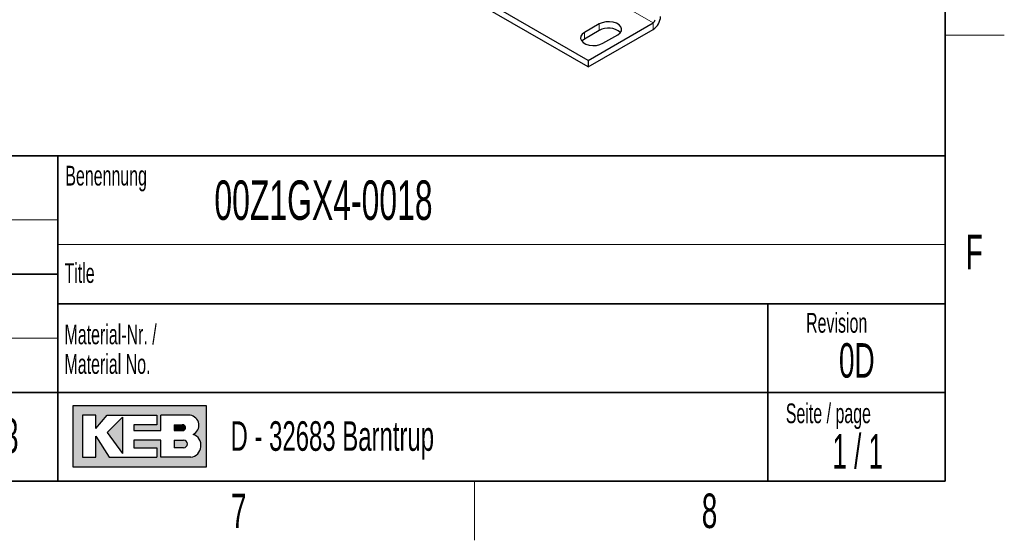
# Model space of a CAD drawing. Header units: millimetres. Extents: x 5 to 418, y 2 to 292.
# Tile 37 of 51: x 314 to 414, y 6 to 59. Entities that reach past the tile are written whole.
import ezdxf

# ---------------------------------------------------------------- set-up
doc = ezdxf.new("R2010")
doc.units = ezdxf.units.MM
doc.layers.add('SLD-0', color=7, linetype='Continuous')
doc.styles.add('SLDTEXTSTYLE0', font='TXT', dxfattribs={"width": 0.605})
doc.styles.add('SLDTEXTSTYLE1', font='TXT', dxfattribs={"width": 0.563})

msp = doc.modelspace()

# ---------------------------------------------------------------- hatches: boundary and pattern name
at = {"linetype": 'Continuous'}
h = msp.add_hatch(color=7, dxfattribs=at)
h.paths.add_polyline_path([(319.519086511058, 13.45626988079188), (333.083981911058, 13.45626988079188), (333.083981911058, 19.65736492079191), (319.519086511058, 19.65736492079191)], flags=0)
edge = h.paths.add_edge_path(flags=0)
edge.add_arc((331.3188604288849, 15.61738520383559), 1.20464082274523, -81.72003226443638, 70.1709600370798, ccw=False)
edge.add_line((331.4923410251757, 14.42530131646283), (331.480008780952, 14.42519098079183))
edge.add_line((331.480008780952, 14.42519098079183), (328.4331606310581, 14.42519098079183))
edge.add_line((328.4331606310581, 14.42519098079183), (328.4331606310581, 16.16924896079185))
edge.add_line((328.4331606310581, 16.16924896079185), (325.7201815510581, 16.16924896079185))
edge.add_line((325.7201815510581, 16.16924896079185), (325.7201815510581, 15.39411208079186))
edge.add_line((325.7201815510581, 15.39411208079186), (328.0455921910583, 15.39411208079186))
edge.add_line((328.0455921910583, 15.39411208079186), (328.0455921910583, 14.42519098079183))
edge.add_line((328.0455921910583, 14.42519098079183), (323.2009866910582, 14.42519098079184))
edge.add_line((323.2009866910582, 14.42519098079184), (321.8444971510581, 16.55681740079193))
edge.add_line((321.8444971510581, 16.55681740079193), (321.8444971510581, 14.42519098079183))
edge.add_line((321.8444971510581, 14.42519098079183), (320.4880076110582, 14.42519098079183))
edge.add_line((320.4880076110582, 14.42519098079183), (320.4880076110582, 18.68844382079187))
edge.add_line((320.4880076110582, 18.68844382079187), (321.8444971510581, 18.68844382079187))
edge.add_line((321.8444971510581, 18.68844382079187), (321.8444971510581, 17.33195428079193))
edge.add_line((321.8444971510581, 17.33195428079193), (323.0072024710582, 18.68844382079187))
edge.add_line((323.0072024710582, 18.68844382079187), (328.0455921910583, 18.68844382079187))
edge.add_line((328.0455921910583, 18.68844382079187), (328.0455921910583, 17.71952272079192))
edge.add_line((328.0455921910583, 17.71952272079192), (325.7201815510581, 17.71952272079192))
edge.add_line((325.7201815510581, 17.71952272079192), (325.7201815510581, 17.13817006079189))
edge.add_line((325.7201815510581, 17.13817006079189), (328.4331606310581, 17.13817006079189))
edge.add_line((328.4331606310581, 17.13817006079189), (328.4331606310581, 18.68844382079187))
edge.add_line((328.4331606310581, 18.68844382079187), (331.4242487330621, 18.68844382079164))
edge.add_line((331.4242487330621, 18.68844382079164), (331.4256482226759, 18.68844382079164))
edge.add_line((331.4256482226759, 18.68844382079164), (331.4259454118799, 18.68845828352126))
edge.add_arc((331.2860949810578, 17.67430640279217), 1.023749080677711, -64.45894120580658, 82.14849338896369, ccw=False)
msp.add_hatch(color=7, dxfattribs=at).paths.add_polyline_path([(324.5574762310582, 14.81275942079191), (324.557476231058, 18.49465960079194), (323.0072024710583, 16.94438584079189)], flags=0)
h = msp.add_hatch(color=7, dxfattribs=at)
edge = h.paths.add_edge_path(flags=0)
edge.add_line((329.7896501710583, 17.13817006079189), (330.6013652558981, 17.13817006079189))
edge.add_arc((330.6568434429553, 17.42884639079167), 0.2959232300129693, 259.1945394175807, 460.8054605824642)
edge.add_line((330.6013652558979, 17.71952272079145), (329.7896501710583, 17.71952272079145))
edge.add_line((329.7896501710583, 17.71952272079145), (329.7896501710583, 17.13817006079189))
h = msp.add_hatch(color=7, dxfattribs=at)
edge = h.paths.add_edge_path(flags=0)
edge.add_line((329.7896501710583, 15.39411208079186), (330.7588584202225, 15.39411208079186))
edge.add_arc((330.7588584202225, 15.78168052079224), 0.3875684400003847, 270.0000000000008, 450.0000000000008)
edge.add_line((330.7588584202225, 16.16924896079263), (330.7386620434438, 16.16924896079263))
edge.add_line((330.7386620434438, 16.16924896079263), (329.7896501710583, 16.16924896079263))
edge.add_line((329.7896501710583, 16.16924896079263), (329.7896501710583, 15.39411208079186))

# ---------------------------------------------------------------- linework, layer by layer
at = {"color": 7, "linetype": 'Continuous', "lineweight": 18}
for p, q in [((378.3847930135, 58.4866594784), (362.4501248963, 67.6855475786)), ((372.9165005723, 58.3778050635), (372.9165005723, 57.724572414)), ((378.3847930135, 57.8334268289), (378.3847930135, 58.4866594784)), ((371.4080061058, 57.5069697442), (371.4080061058, 56.8537370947))]:
    msp.add_line(p, q, dxfattribs=at)
at = {"color": 7, "linetype": 'Continuous', "lineweight": 25}
for p, q in [((371.7851297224, 54.023522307), (355.284684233, 63.549026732)), ((371.7851297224, 54.6767549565), (355.8504616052, 63.8756430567)), ((372.9165005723, 58.3778050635), (371.4080061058, 57.5069697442)), ((371.7851297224, 54.6767549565), (378.3847930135, 58.4866594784)), ((372.9165005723, 57.724572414), (371.4080061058, 56.8537370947)), ((371.7851297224, 54.023522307), (378.3847930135, 57.8334268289)), ((373.2936241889, 56.4184255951), (374.8021186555, 57.2892609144)), ((371.7851297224, 54.6767549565), (371.7851297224, 54.023522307))]:
    msp.add_line(p, q, dxfattribs=at)
at = {"color": 7, "linetype": 'Continuous', "lineweight": 25, "flags": 128}
for points in [[(374.8021186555, 57.2892609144), (375.0295482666, 57.4646469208), (375.1621721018, 57.6699178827), (375.1892457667, 57.8884439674), (375.1085759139, 58.1025214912), (374.9266979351, 58.2948071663), (374.6583465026, 58.4497231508), (374.3252618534, 58.554719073), (373.9544285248, 58.6012887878), (373.5758892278, 58.5856594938), (373.2203109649, 58.5090973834), (372.9165005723, 58.3778050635)], [(371.4080061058, 57.5069697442), (371.1805764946, 57.3315837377), (371.0479526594, 57.1263127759), (371.0208789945, 56.9077866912), (371.1015488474, 56.6937091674), (371.2834268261, 56.5014234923), (371.5517782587, 56.3465075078), (371.8848629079, 56.2415115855), (372.2556962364, 56.1949418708), (372.6342355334, 56.2105711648), (372.9898137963, 56.2871332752), (373.2936241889, 56.4184255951)], [(371.4080061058, 56.8537370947), (371.1805764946, 56.6783510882), (371.1434735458, 56.6360813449)]]:
    msp.add_lwpolyline(points, dxfattribs=at)
at = {"color": 7, "linetype": 'Continuous', "lineweight": 25}
for centre, radius, start, end in [((377.5014764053, 59.2143395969), 1.639258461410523, 302.60547834, 357.3945215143), ((373.8368066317, 56.0868291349), 1.878607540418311, 49.1063123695, 119.3331773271), ((378.1639638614, 58.8318876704), 0.4098146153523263, 302.60547834, 357.3945215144)]:
    msp.add_arc(centre, radius, start, end, dxfattribs=at)
at = {"layer": 'SLD-0', "lineweight": 35}
for p, q in [((408, 12), (408, 282.5)), ((318, 45), (266.3304509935, 45)), ((318, 45), (318, 12)), ((318, 45), (318, 40.1053465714)), ((318, 45), (408, 45)), ((318, 45), (318, 12)), ((408, 45), (408, 12)), ((266.3304509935, 33), (318, 33)), ((408, 30), (318, 30)), ((390, 12), (390, 30)), ((266.3304509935, 21), (318, 21)), ((318, 21), (390, 21)), ((390, 21), (408, 21)), ((26, 12), (408, 12)), ((266.3304509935, 12), (318, 12))]:
    msp.add_line(p, q, dxfattribs=at)
at = {"layer": 'SLD-0', "lineweight": 18}
for p, q in [((408, 57.25), (414, 57.25)), ((266.3304509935, 38.5), (318, 38.5)), ((266.3304509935, 26.5), (318, 26.5)), ((360.25, 6), (360.25, 12))]:
    msp.add_line(p, q, dxfattribs=at)
at = {"layer": 'SLD-0', "color": 7, "linetype": 'Continuous', "lineweight": 18}
msp.add_line((318, 36), (408, 36), dxfattribs=at)
at = {"layer": 'SLD-0', "linetype": 'Continuous'}
for p, q in [((333.0839819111, 19.6573649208), (319.5190865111, 19.6573649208)), ((319.5190865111, 19.6573649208), (319.5190865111, 13.4562698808)), ((333.0839819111, 13.4562698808), (333.0839819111, 19.6573649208)), ((321.8444971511, 18.6884438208), (320.4880076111, 18.6884438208)), ((320.4880076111, 18.6884438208), (320.4880076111, 14.4251909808)), ((321.8444971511, 17.3319542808), (323.0072024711, 18.6884438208)), ((321.8444971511, 17.3319542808), (321.8444971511, 18.6884438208)), ((323.0072024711, 18.6884438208), (328.0455921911, 18.6884438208)), ((324.5574762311, 18.4946596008), (323.0072024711, 16.9443858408)), ((324.5574762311, 18.4946596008), (324.5574762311, 14.8127594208)), ((328.0455921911, 18.6884438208), (328.0455921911, 17.7195227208)), ((331.4242487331, 18.6884438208), (328.4331606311, 18.6884438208)), ((328.4331606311, 17.1381700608), (328.4331606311, 18.6884438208)), ((331.4242487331, 18.6884438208), (331.4256482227, 18.6884438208)), ((331.4256482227, 18.6884438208), (331.4259454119, 18.6884582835)), ((325.7201815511, 17.7195227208), (325.7201815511, 17.1381700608)), ((328.0455921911, 17.7195227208), (325.7201815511, 17.7195227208)), ((325.7201815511, 17.1381700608), (328.4331606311, 17.1381700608)), ((329.7896501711, 17.7195227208), (330.6013652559, 17.7195227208)), ((329.7896501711, 17.7195227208), (329.7896501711, 17.1381700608)), ((329.7896501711, 17.1381700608), (330.6013652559, 17.1381700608)), ((321.8444971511, 14.4251909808), (321.8444971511, 16.5568174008)), ((321.8444971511, 16.5568174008), (323.2009866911, 14.4251909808)), ((323.0072024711, 16.9443858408), (324.5574762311, 14.8127594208)), ((325.7201815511, 16.1692489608), (325.7201815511, 15.3941120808)), ((328.4331606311, 16.1692489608), (325.7201815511, 16.1692489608)), ((328.4331606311, 14.4251909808), (328.4331606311, 16.1692489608)), ((329.7896501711, 16.1692489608), (330.7588584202, 16.1692489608)), ((329.7896501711, 16.1692489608), (329.7896501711, 15.3941120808)), ((330.7386620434, 16.1692489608), (330.7588584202, 16.1692489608)), ((325.7201815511, 15.3941120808), (328.0455921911, 15.3941120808)), ((328.0455921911, 15.3941120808), (328.0455921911, 14.4251909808)), ((330.7588584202, 15.3941120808), (329.7896501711, 15.3941120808)), ((320.4880076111, 14.4251909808), (321.8444971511, 14.4251909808)), ((323.2009866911, 14.4251909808), (328.0455921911, 14.4251909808)), ((331.480008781, 14.4251909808), (328.4331606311, 14.4251909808)), ((331.480008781, 14.4251909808), (331.4923410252, 14.4253013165)), ((319.5190865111, 13.4562698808), (333.0839819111, 13.4562698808))]:
    msp.add_line(p, q, dxfattribs=at)
at = {"layer": 'SLD-0'}
for p, q in [((331.4242487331, 18.6884438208), (331.4256482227, 18.6884438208)), ((331.4256482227, 18.6884438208), (331.4259454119, 18.6884582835)), ((331.480008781, 14.4251909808), (331.4923410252, 14.4253013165))]:
    msp.add_line(p, q, dxfattribs=at)
at = {"layer": 'SLD-0', "color": 7, "linetype": 'Continuous', "lineweight": 35}
msp.add_line((408, 12), (318, 12), dxfattribs=at)
at = {"layer": 'SLD-0', "linetype": 'Continuous'}
for centre, radius, start, end in [((331.2860949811, 17.6743064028), 1.023749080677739, 295.5410587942, 82.148493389), ((330.656843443, 17.4288463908), 0.2959232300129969, 259.1945394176, 100.8054605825), ((330.7588584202, 15.7816805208), 0.3875684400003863, 270, 90), ((331.3188604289, 15.6173852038), 1.204640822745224, 278.2799677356, 70.1709600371)]:
    msp.add_arc(centre, radius, start, end, dxfattribs=at)

# ---------------------------------------------------------------- texts
at = {"layer": 'SLD-0'}
for s, insert, char_height, attachment_point, style in [('Gezeichnet Name', (305.1708434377, 44.1039425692), 1.8, 2, 'SLDTEXTSTYLE0'), ('Benennung', (318.7636716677, 43.9908879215), 2, 1, 'SLDTEXTSTYLE0'), ('00Z1GX4-0018', (333.8826865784, 42.5045188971), 4, 1, 'SLDTEXTSTYLE0'), ('F', (410.9536166, 37.0010772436), 3.5, 2, 'SLDTEXTSTYLE0'), ('Title', (318.6797653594, 34.1107265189), 2, 1, 'SLDTEXTSTYLE0'), ('Revision', (393.8965220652, 29.0591225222), 2, 1, 'SLDTEXTSTYLE0'), ('Material-Nr. /', (318.6797653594, 27.8878268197), 2, 1, 'SLDTEXTSTYLE0'), ('0D', (399.0407489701, 26.0023621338), 3.5, 2, 'SLDTEXTSTYLE0'), ('Material No.', (318.6797653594, 24.8878267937), 2, 1, 'SLDTEXTSTYLE0'), ('Seite / page', (391.8390568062, 19.8830679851), 2, 1, 'SLDTEXTSTYLE0'), ('1:3', (312.0485231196, 18.3609001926), 3.5, 2, 'SLDTEXTSTYLE0'), ('D - 32683 Barntrup', (335.5202035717, 18.0786992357), 3, 1, 'SLDTEXTSTYLE0'), ('1 / 1', (399.1297679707, 16.7706515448), 3.5, 2, 'SLDTEXTSTYLE1'), ('7', (336.3527123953, 10.7429955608), 3.5, 2, 'SLDTEXTSTYLE0'), ('8', (384.1027123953, 10.7429955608), 3.5, 2, 'SLDTEXTSTYLE0')]:
    msp.add_mtext(s, dxfattribs=dict(at, insert=insert, char_height=char_height, attachment_point=attachment_point, style=style))

doc.saveas('drawing.dxf')
